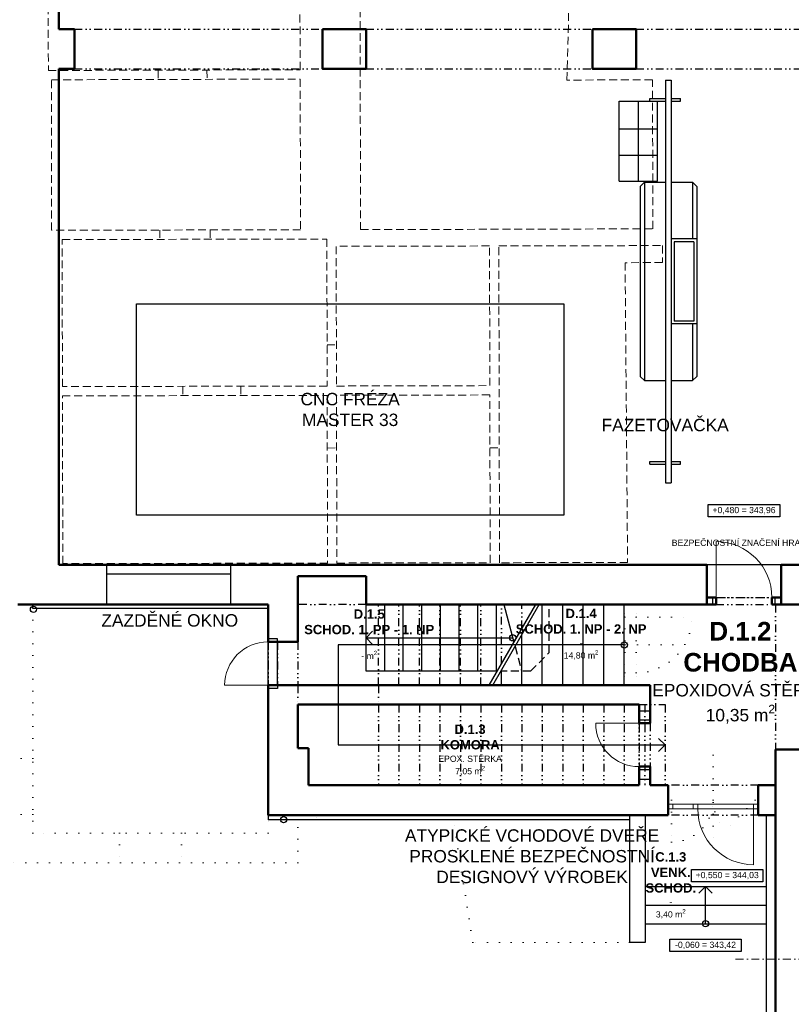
# Model space of a CAD drawing. Header units: millimetres. Extents: x 887082 to 1346431, y -219716 to -98064.
# Tile 9 of 37: x 906033 to 918467, y -138954 to -123094. Entities that reach past the tile are written whole.
import ezdxf
from ezdxf.enums import TextEntityAlignment as Align

# ---------------------------------------------------------------- set-up
doc = ezdxf.new("R2010")
doc.units = ezdxf.units.MM
doc.header["$LTSCALE"] = 10
for name, pattern in [('DASHDOT', [25.4, 12.7, -6.35, 0, -6.35]), ('DASHED', [19.05, 12.7, -6.35]), ('DIVIDE', [31.75, 12.7, -6.35, 0, -6.35, 0, -6.35]), ('DOT', [6.35, 0, -6.35])]:
    doc.linetypes.add(name, pattern=pattern)
for name, color, linetype in [('1-CARPENTERIA', 2, 'Continuous'), ('CKSCHODY_NADROVINOU', 7, 'DIVIDE'), ('CKSCHODY_PODROVINOU', 7, 'Continuous'), ('CKSCHODY_SKRYTE', 7, 'DASHED'), ('CKSCHODY_VYSTUP', 1, 'Continuous'), ('CKSTENY_NADROVINOU', 7, 'DIVIDE'), ('CKSTENY_PODROVINOU', 7, 'Continuous'), ('CKSTENY_SKRYTE', 7, 'DASHED'), ('TP_klempířské_konstrukce', 142, 'Continuous'), ('TP_SSGC_stroje', 84, 'Continuous')]:
    doc.layers.add(name, color=color, linetype=linetype)
for name, color, linetype, lineweight in [('AA - Podklad', 254, 'Continuous', 9), ('CKDVERE_', 7, 'Continuous', 15), ('CKDVERE_NADROVINOU', 1, 'DIVIDE', 18), ('CKDVERE_PRAH', 7, 'Continuous', 25), ('CKDVERE_ZARUBNE_LISOVANE', 7, 'Continuous', 25), ('CKSTENY_OSY', 1, 'DASHDOT', 15), ('CKSTENY_REZ', 6, 'Continuous', 50), ('CKTEXTY_MALE', 3, 'Continuous', 25), ('CKTEXTY_STREDNI', 6, 'Continuous', 50), ('TP_bourané_kce', 7, 'DOT', 15)]:
    doc.layers.add(name, color=color, linetype=linetype, lineweight=lineweight)
doc.layers.add('CKDVERE_DORAZ', color=7, linetype='DOT', lineweight=25, plot=False)
doc.layers.add('TP_skryté_1', color=21, linetype='Continuous', lineweight=50, plot=False)
doc.styles.add('TOP_ARIAL_CE', font='arial.ttf', dxfattribs={"height": 100})

msp = doc.modelspace()

# ---------------------------------------------------------------- linework, layer by layer
at = {"layer": '1-CARPENTERIA', "color": 252}
for p, q in [((916442, -124067), (916442, -130552)), ((916442, -124067), (916533, -124067)), ((916533, -124067), (916533, -130552)), ((915695, -125698), (915695, -124408)), ((915695, -124408), (916311, -124408)), ((916003, -125698), (916003, -124408)), ((916185, -124363), (916442, -124363)), ((916185, -124409), (916185, -124363)), ((916185, -124409), (916442, -124409)), ((916311, -125698), (916311, -124408)), ((916533, -124363), (916683, -124363)), ((916533, -124409), (916683, -124409)), ((916683, -124409), (916683, -124363)), ((915695, -124853), (916311, -124853)), ((915695, -125275), (916311, -125275)), ((915695, -125698), (916311, -125698)), ((916031, -125779), (916099, -125711)), ((916099, -125711), (916099, -128907)), ((916099, -125711), (916442, -125711)), ((916533, -125711), (916876, -125711)), ((916876, -125711), (916876, -126624)), ((916876, -125711), (916944, -125779)), ((916031, -125779), (916031, -128839)), ((916944, -125779), (916944, -128839)), ((916944, -126624), (916533, -126624)), ((916579, -126670), (916579, -127948)), ((916899, -126670), (916579, -126670)), ((916899, -126670), (916899, -127948)), ((916899, -127948), (916579, -127948)), ((916944, -127994), (916533, -127994)), ((916876, -127994), (916876, -128907)), ((916099, -128907), (916031, -128839)), ((916099, -128907), (916442, -128907)), ((916533, -128907), (916876, -128907)), ((916876, -128907), (916944, -128839)), ((916185, -130209), (916442, -130209)), ((916185, -130255), (916185, -130209)), ((916185, -130255), (916442, -130255)), ((916533, -130209), (916683, -130209)), ((916533, -130255), (916683, -130255)), ((916683, -130255), (916683, -130209)), ((916442, -130552), (916533, -130552))]:
    msp.add_line(p, q, dxfattribs=at)
at = {"layer": 'AA - Podklad', "color": 252, "lineweight": 15}
msp.add_line((910816, -135951), (910815, -135951), dxfattribs=at)
at = {"layer": 'CKDVERE_', "color": 252}
for p, q in [((917255, -132401), (917255, -131501)), ((910035, -133816), (909335, -133816)), ((916015, -134426), (915315, -134426)), ((917935, -135731), (916485, -135731)), ((916560, -135806), (916560, -135731)), ((916885, -135806), (916885, -135731)), ((916960, -135806), (916960, -135731)), ((917860, -135806), (917860, -135731)), ((917935, -135806), (916485, -135806)), ((917860, -135806), (917860, -136706))]:
    msp.add_line(p, q, dxfattribs=at)
for centre, radius, start, end in [((917255, -132401), 900, 0, 90), ((910035, -133816), 700, 90, 180), ((916015, -134426), 700, 180, 270), ((917860, -135806), 900, 180, 270)]:
    msp.add_arc(centre, radius, start, end, dxfattribs=at)
at = {"layer": 'CKDVERE_DORAZ', "color": 252}
for p, q in [((917205, -132401), (918205, -132401)), ((910035, -133866), (910035, -133066)), ((916015, -134376), (916015, -135176))]:
    msp.add_line(p, q, dxfattribs=at)
at = {"layer": 'CKDVERE_NADROVINOU', "color": 252}
for p, q in [((917255, -132401), (918155, -132401)), ((917255, -132516), (918155, -132516)), ((916015, -134426), (916015, -135126)), ((916195, -134426), (916195, -135126))]:
    msp.add_line(p, q, dxfattribs=at)
at = {"layer": 'CKDVERE_PRAH', "color": 252}
for p, q in [((910035, -133816), (910035, -133116)), ((910185, -133816), (910185, -133116))]:
    msp.add_line(p, q, dxfattribs=at)
at = {"layer": 'CKDVERE_ZARUBNE_LISOVANE', "color": 252}
for p, q in [((917205, -132401), (917255, -132401)), ((917205, -132516), (917205, -132401)), ((917255, -132401), (917255, -132516)), ((918205, -132401), (918155, -132401)), ((918155, -132401), (918155, -132516)), ((918205, -132516), (918205, -132401)), ((917255, -132516), (917205, -132516)), ((918155, -132516), (918205, -132516)), ((910035, -133066), (910035, -133116)), ((910185, -133066), (910035, -133066)), ((910035, -133116), (910185, -133116)), ((910185, -133116), (910185, -133066)), ((910035, -133866), (910035, -133816)), ((910035, -133816), (910185, -133816)), ((910185, -133816), (910185, -133866)), ((910185, -133866), (910035, -133866)), ((916015, -134376), (916015, -134426)), ((916195, -134376), (916015, -134376)), ((916015, -134426), (916195, -134426)), ((916195, -134426), (916195, -134376)), ((916015, -135176), (916015, -135126)), ((916015, -135126), (916195, -135126)), ((916195, -135176), (916015, -135176)), ((916195, -135126), (916195, -135176))]:
    msp.add_line(p, q, dxfattribs=at)
at = {"layer": 'CKSCHODY_NADROVINOU', "color": 252}
for p, q in [((911815, -133816), (911815, -132516)), ((912145, -133816), (912145, -132516)), ((912475, -133816), (912475, -132516)), ((912805, -133816), (912805, -132516)), ((913135, -133816), (913135, -132516)), ((913465, -133816), (913465, -132516)), ((913795, -133473), (913795, -132516)), ((914125, -132901), (914125, -132516)), ((911815, -134126), (911815, -135426)), ((912145, -134126), (912145, -135426)), ((912475, -134126), (912475, -135426)), ((912805, -134126), (912805, -135426)), ((913135, -134126), (913135, -135426)), ((913465, -134126), (913465, -135426)), ((913795, -134126), (913795, -135426)), ((914125, -134126), (914125, -135426)), ((914455, -134126), (914455, -135426)), ((914785, -134126), (914785, -135426)), ((915115, -134126), (915115, -135426)), ((915445, -134126), (915445, -135426)), ((915775, -134126), (915775, -135426)), ((916015, -134126), (916435, -134126)), ((916105, -134126), (916105, -135426)), ((916435, -134126), (916435, -135426))]:
    msp.add_line(p, q, dxfattribs=at)
at = {"layer": 'CKSCHODY_PODROVINOU', "color": 252}
for p, q in [((911615, -133586), (911615, -132516)), ((911915, -133586), (911915, -132516)), ((912215, -133586), (912215, -132516)), ((912515, -133586), (912515, -132516)), ((912815, -133586), (912815, -132516)), ((913115, -133586), (913115, -132516)), ((913415, -133586), (913415, -132516)), ((913597, -133816), (914348, -132516)), ((913655, -133816), (914405, -132516)), ((913715, -133586), (913715, -132516)), ((913835, -132516), (913998, -133123)), ((914455, -133816), (914455, -132516)), ((914785, -133816), (914785, -132516)), ((915115, -133816), (915115, -132516)), ((915445, -133816), (915445, -132516)), ((915775, -133816), (915775, -132516)), ((914125, -133816), (914125, -133001)), ((913795, -133816), (913795, -133573)), ((916110, -137056), (918060, -137056)), ((916110, -137356), (918060, -137356)), ((916110, -137656), (918060, -137656))]:
    msp.add_line(p, q, dxfattribs=at)
at = {"layer": 'CKSCHODY_SKRYTE', "color": 252}
msp.add_line((914016, -133191), (914122, -133586), dxfattribs=at)
at = {"layer": 'CKSCHODY_VYSTUP', "color": 252}
for p, q in [((911615, -133051), (913979, -133051)), ((917085, -137656), (917085, -137056))]:
    msp.add_line(p, q, dxfattribs=at)
for points in [[(911721, -132945), (911615, -133051), (911721, -133158)], [(915775, -133166), (911165, -133166), (911165, -134776), (916435, -134776)], [(916329, -134883), (916435, -134776), (916329, -134670)], [(916979, -137163), (917085, -137056), (917191, -137163)]]:
    msp.add_lwpolyline(points, dxfattribs=at)
for centre in [(913979, -133051), (915775, -133166), (917085, -137656)]:
    msp.add_circle(centre, 50, dxfattribs=at)
at = {"layer": 'CKSTENY_NADROVINOU', "color": 252}
for p, q in [((906915, -123246), (910915, -123246)), ((911615, -123246), (915265, -123246)), ((915965, -123246), (919955, -123246)), ((906915, -123886), (910915, -123886)), ((911615, -123886), (915265, -123886)), ((915965, -123886), (919955, -123886)), ((917255, -132401), (918155, -132401)), ((911615, -132516), (910515, -132516)), ((917255, -132516), (918155, -132516)), ((918210, -132516), (918210, -134851)), ((910035, -133116), (910035, -133816)), ((910185, -133116), (910185, -133816)), ((910515, -133116), (910515, -133816)), ((910515, -133816), (910515, -134126)), ((911815, -133816), (911815, -134126)), ((916015, -134426), (916015, -135126)), ((916195, -134426), (916195, -135126)), ((917935, -135426), (916485, -135426)), ((917935, -135906), (916485, -135906))]:
    msp.add_line(p, q, dxfattribs=at)
at = {"layer": 'CKSTENY_OSY', "color": 252, "lineweight": 5}
msp.add_line((917569, -138226), (1000470, -138226), dxfattribs=at)
at = {"layer": 'CKSTENY_PODROVINOU', "color": 252}
for p, q in [((907435, -132516), (907435, -131876)), ((909435, -132516), (909435, -131876)), ((918305, -131876), (917105, -131876)), ((909435, -132026), (907435, -132026)), ((906245, -132576), (906245, -132516)), ((910035, -132576), (906245, -132576)), ((913730, -133586), (911615, -133586)), ((916015, -134226), (916195, -134226)), ((916015, -135326), (916195, -135326)), ((910035, -135906), (910035, -135981)), ((915860, -135906), (915860, -137956)), ((916110, -135906), (916110, -137956)), ((918060, -135906), (918060, -157766)), ((915860, -135981), (910035, -135981)), ((916110, -137956), (915860, -137956))]:
    msp.add_line(p, q, dxfattribs=at)
at = {"layer": 'CKSTENY_REZ', "color": 252}
for p, q in [((906665, -115161), (906665, -123246)), ((906665, -123246), (906915, -123246)), ((906915, -123246), (906915, -123886)), ((906665, -123886), (906915, -123886)), ((906665, -123886), (906665, -131876)), ((917105, -131876), (906665, -131876)), ((917105, -132516), (917105, -131876)), ((922665, -131876), (918305, -131876)), ((918305, -132516), (918305, -131876)), ((910515, -132056), (910515, -133116)), ((911615, -132056), (910515, -132056)), ((911615, -132056), (911615, -132516)), ((917255, -132401), (917105, -132401)), ((917255, -132401), (917255, -132516)), ((918155, -132401), (918155, -132516)), ((918305, -132401), (918155, -132401)), ((910035, -132516), (906005, -132516)), ((910035, -132516), (910035, -133116)), ((917255, -132516), (911615, -132516)), ((923265, -132516), (918155, -132516)), ((910035, -133116), (910185, -133116)), ((910185, -133116), (910515, -133116)), ((910035, -133816), (910185, -133816)), ((910035, -133816), (910035, -135906)), ((910185, -133816), (910515, -133816)), ((911815, -133816), (910515, -133816)), ((916195, -133816), (911815, -133816)), ((916195, -133816), (916195, -134226)), ((911815, -134126), (910515, -134126)), ((910515, -134126), (910515, -134826)), ((916015, -134126), (911815, -134126)), ((916015, -134126), (916015, -134226)), ((916015, -134426), (916015, -134226)), ((916195, -134426), (916195, -134226)), ((916015, -134426), (916195, -134426)), ((910685, -134826), (910515, -134826)), ((910685, -134826), (910685, -135426)), ((918210, -139201), (918210, -134851)), ((918840, -134851), (918210, -134851)), ((916015, -135126), (916195, -135126)), ((916015, -135326), (916015, -135126)), ((916195, -135326), (916195, -135126)), ((916015, -135426), (910685, -135426)), ((916015, -135326), (916015, -135426)), ((916195, -135326), (916195, -135426)), ((916195, -135426), (916485, -135426)), ((916485, -135906), (916485, -135426)), ((917935, -135906), (917935, -135426)), ((917935, -135426), (918210, -135426)), ((910035, -135906), (916485, -135906)), ((917935, -135906), (918210, -135906))]:
    msp.add_line(p, q, dxfattribs=at)
for points in [[(910915, -123246), (911615, -123246), (911615, -123886), (910915, -123886)], [(915265, -123246), (915965, -123246), (915965, -123886), (915265, -123886)]]:
    msp.add_lwpolyline(points, close=True, dxfattribs=at)
at = {"layer": 'CKSTENY_SKRYTE', "color": 252}
for p, q in [((914565, -133288), (914565, -132516)), ((914267, -133586), (914565, -133288)), ((914267, -133586), (913788, -133586))]:
    msp.add_line(p, q, dxfattribs=at)
at = {"layer": 'CKTEXTY_MALE', "color": 252}
for points in [[(918280, -130902), (918280, -131102), (917130, -131102), (917130, -130902)], [(918009, -136781), (918009, -136981), (916859, -136981), (916859, -136781)], [(917660, -137905), (917660, -138105), (916510, -138105), (916510, -137905)]]:
    msp.add_lwpolyline(points, close=True, dxfattribs=at)
at = {"layer": 'DEFPOINTS', "color": 252, "linetype": 'ByBlock'}
for p in [(916442, -124067), (915695, -124408), (915695, -124408), (916311, -124408), (915695, -125698), (916031, -128839), (916944, -128839), (916442, -130552)]:
    msp.add_point(p, dxfattribs=at)
at = {"layer": 'TP_bourané_kce', "color": 252, "ltscale": 3}
for p, q in [((906245, -136196), (906245, -132516)), ((915785, -132516), (915785, -132716)), ((915965, -132516), (915965, -132716)), ((915785, -132716), (915785, -132666)), ((915785, -132666), (915965, -132666)), ((915785, -132716), (915785, -133616)), ((915965, -132716), (915785, -132716)), ((915965, -132716), (915785, -132716)), ((915785, -132716), (915785, -133616)), ((915965, -132666), (915965, -132716)), ((915965, -132716), (915965, -133616)), ((915965, -132716), (915965, -133616)), ((915965, -132716), (916865, -132716)), ((915605, -133166), (916865, -133166)), ((915965, -133616), (915785, -133616)), ((915785, -133616), (915785, -133816)), ((915965, -133616), (915785, -133616)), ((915785, -133616), (915785, -133666)), ((915785, -133666), (915965, -133666)), ((915965, -133616), (915965, -133816)), ((915965, -133666), (915965, -133616)), ((917210, -134940), (917210, -136440)), ((906245, -134996), (905765, -134996)), ((916485, -135666), (916535, -135666)), ((916535, -135666), (916535, -136341)), ((917885, -135666), (917408, -136144)), ((917935, -135666), (917885, -135666)), ((906245, -135896), (905765, -135896)), ((910035, -136196), (910035, -135906)), ((910515, -136676), (910515, -135906)), ((913335, -137956), (913007, -135906)), ((910035, -136196), (906245, -136196)), ((907640, -136196), (907640, -136676)), ((908640, -136196), (908640, -136676)), ((910515, -136676), (905765, -136676)), ((915860, -137956), (913335, -137956))]:
    msp.add_line(p, q, dxfattribs=at)
for centre, radius, start, end in [((915965, -132716), 900, 270, 0), ((916535, -135666), 675, 270, 0), ((917885, -135666), 675, 180, 225)]:
    msp.add_arc(centre, radius, start, end, dxfattribs=at)
at = {"layer": 'TP_klempířské_konstrukce', "color": 252}
for centre in [(906255, -132591), (910285, -135981)]:
    msp.add_circle(centre, 50, dxfattribs=at)
at = {"layer": 'TP_skryté_1', "color": 252, "linetype": 'DASHED', "lineweight": 15}
for p, q in [((906472, -115449), (906495, -123912)), ((910552, -123901), (910535, -117684)), ((911517, -122928), (911527, -126476)), ((914851, -124067), (914881, -122918)), ((906495, -123912), (910552, -123901)), ((908266, -123907), (908266, -124057)), ((909051, -123905), (909052, -124055)), ((906543, -124062), (910553, -124051)), ((906548, -126486), (906543, -124062)), ((910553, -124051), (910559, -126478)), ((916230, -124063), (914851, -124067)), ((916237, -126463), (916230, -124063)), ((910559, -126478), (906548, -126486)), ((908291, -126482), (908291, -126632)), ((909101, -126481), (909101, -126631)), ((911527, -126476), (916237, -126463)), ((906717, -126636), (910983, -126627)), ((906722, -129004), (906717, -126636)), ((910983, -126627), (910988, -128995)), ((913604, -126739), (911133, -126745)), ((911133, -126745), (911138, -128995)), ((913609, -128989), (913604, -126739)), ((913754, -126739), (916390, -126733)), ((913765, -131841), (913754, -126739)), ((916390, -126733), (916392, -127004)), ((916392, -127004), (915789, -127009)), ((915789, -127009), (915829, -131836)), ((910986, -128332), (911136, -128331)), ((910988, -128995), (906722, -129004)), ((908661, -129000), (908661, -129150)), ((909598, -128998), (909599, -129148)), ((911138, -128995), (913609, -128989)), ((906722, -129154), (910988, -129145)), ((906728, -131856), (906722, -129154)), ((910988, -129145), (910994, -131847)), ((913609, -129139), (911138, -129145)), ((911138, -129145), (911144, -131846)), ((913615, -131841), (913609, -129139)), ((910990, -129994), (911140, -129993)), ((913611, -129988), (913761, -129988)), ((910994, -131847), (906728, -131856)), ((911144, -131846), (913615, -131841)), ((915829, -131836), (913765, -131841))]:
    msp.add_line(p, q, dxfattribs=at)
at = {"layer": 'TP_SSGC_stroje', "color": 252}
msp.add_lwpolyline([(907915, -127671), (914800, -127671), (914800, -131076), (907915, -131076)], close=True, dxfattribs=at)

# ---------------------------------------------------------------- texts
at = {"layer": 'CKTEXTY_MALE', "color": 252, "style": 'TOP_ARIAL_CE'}
msp.add_text('FAZETOVAČKA', height=200, rotation=0, dxfattribs=at).set_placement((915410, -129723))
msp.add_text('ZAZDĚNÉ OKNO', height=200, rotation=0, dxfattribs=at).set_placement((908451, -132770), align=Align.MIDDLE_CENTER)
at = {"layer": 'CKTEXTY_MALE', "color": 252, "attachment_point": 5, "style": 'TOP_ARIAL_CE'}
for s, insert, char_height, width, rotation in [('\\A1;CNC FRÉZA MASTER 33', (911358, -129374), 200, 2131.75, 0), ('+0,480 = 343,96', (917705, -131002), 100, 1125.79, 360), ('\\A1;{\\H0.6667x;BEZPEČNOSTNÍ ZNAČENÍ HRANY}', (917674, -131521), 150, 3288.15, 0), ('+0,550 = 344,03', (917434, -136881), 100, 1125.79, 360), ('-0,060 = 343,42', (917085, -138005), 100, 1125.79, 360)]:
    msp.add_mtext(s, dxfattribs=dict(at, insert=insert, char_height=char_height, width=width, rotation=rotation))
at = {"layer": 'CKTEXTY_STREDNI', "color": 252, "attachment_point": 5, "rotation": 0, "style": 'TOP_ARIAL_CE'}
for s, insert, char_height, width in [('\\A1;{\\fArial|b1|i0|c238|p34;D.1.5\\PSCHOD. 1. PP - 1. NP} {\\H0.6667x;\\P-\\P- m\\H0.7x;\\S2^ ;}', (911666, -132993), 150, 2132.03), ('\\A1;{\\fArial|b1|i0|c238|p34;D.1.4\\PSCHOD. 1. NP - 2. NP} {\\H0.6667x;\\P-\\P14,80 m\\H0.7x;\\S2^ ;}', (915080, -132993), 150, 2132.03), ('\\A1;{\\fArial|b1|i0|c238|p34;D.1.2\\PCHODBA} {\\H0.6667x;\\PEPOXIDOVÁ STĚRKA\\P10,35 m\\H0.7x;\\S2^ ;}', (917647, -133614), 300, 5113.54), ('\\A1;{\\fArial|b1|i0|c238|p34;D.1.3\\PKOMORA} {\\H0.6667x;\\PEPOX. STĚRKA\\P7,05 m\\H0.7x;\\S2^ ;}', (913291, -134858), 150, 1346.36), ('\\A1;{\\fArial|b1|i0|c238|p34;C.1.3\\PVENK. SCHOD.} {\\H0.6667x;\\P-\\P3,40 m\\H0.7x;\\S2^ ;}', (916525, -137039), 150, 1346.36)]:
    msp.add_mtext(s, dxfattribs=dict(at, insert=insert, char_height=char_height, width=width))
at = {"layer": 'TP_skryté_1', "color": 252, "insert": (914290, -136570), "char_height": 200, "width": 4195.98, "attachment_point": 5, "rotation": 0, "style": 'TOP_ARIAL_CE'}
msp.add_mtext('\\A1;ATYPICKÉ VCHODOVÉ DVEŘE PROSKLENÉ BEZPEČNOSTNÍ\\PDESIGNOVÝ VÝROBEK', dxfattribs=at)

doc.saveas('drawing.dxf')
